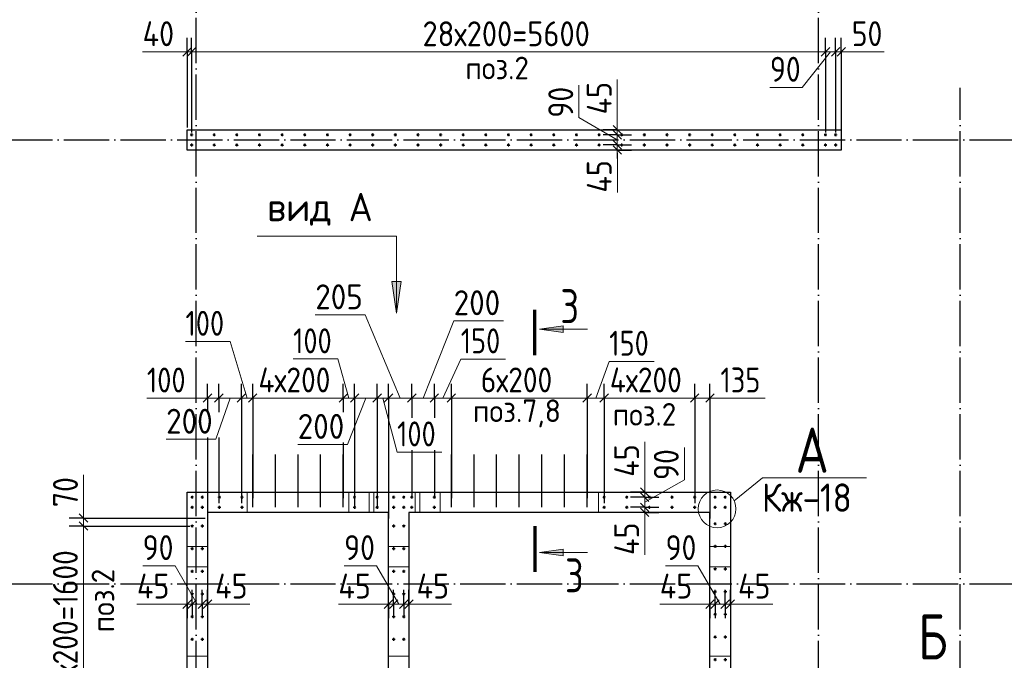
# Model space of a CAD drawing. Header units: millimetres. Extents: x -49773 to 2322955, y -3321 to 58485.
# Tile 209 of 256: x 895046 to 903746, y 43765 to 49422. Entities that reach past the tile are written whole.
import ezdxf

# ---------------------------------------------------------------- set-up
doc = ezdxf.new("R2010")
doc.units = ezdxf.units.MM
for name, pattern in [('______11', [500, 400, -50, 0, -50]), ('______2', [270, 200, -70]), ('______5', [1100, 800, -100, 100, -100])]:
    doc.linetypes.add(name, pattern=pattern)
for name, color, linetype, lineweight in [('Standard', 7, 'Continuous', 25), ('Арм.стержн. вертикальными 1', 22, 'Continuous', 35), ('Обозначение разреза_ общее', 7, 'Continuous', 25), ('Размерная линия_ общее', 7, 'Continuous', 13), ('Стена_ общее', 7, 'Continuous', 35)]:
    doc.layers.add(name, color=color, linetype=linetype, lineweight=lineweight)
doc.layers.add('Осевая линия_ общее', color=7, linetype='______5', lineweight=13, true_color=0xa0a0a0)
doc.styles.add('ISOCPEUR', font='txt')

msp = doc.modelspace()

# ---------------------------------------------------------------- hatches: boundary and pattern name
at = {"layer": 'Обозначение разреза_ общее', "linetype": 'Continuous', "lineweight": 13, "transparency": 33554687}
msp.add_hatch(color=7, dxfattribs=at).paths.add_polyline_path([(898335.9, 47111.6), (898375.9, 46831.6), (898415.9, 47111.6)])
for points in [[(899849.3, 46659.2), (899639.3, 46689.2), (899849.3, 46719.2)], [(899849.3, 44687.8), (899639.3, 44717.8), (899849.3, 44747.8)]]:
    msp.add_hatch(color=7, dxfattribs=at).paths.add_polyline_path(points, flags=16)

# ---------------------------------------------------------------- linework, layer by layer
at = {"layer": 'Арм.стержн. вертикальными 1', "color": 4, "linetype": 'Continuous', "lineweight": 25, "transparency": 33554687}
for p, q in [((897105.6, 45206.2), (897105.6, 45581.2)), ((897305.6, 45206.2), (897305.6, 45581.2)), ((897505.6, 45206.2), (897505.6, 45581.2)), ((897705.6, 45206.2), (897705.6, 45581.2)), ((897905.6, 45206.2), (897905.6, 45581.2)), ((898860.6, 45206.2), (898860.6, 45581.2)), ((899060.6, 45206.2), (899060.6, 45581.2)), ((899260.6, 45206.2), (899260.6, 45581.2)), ((899460.6, 45206.2), (899460.6, 45581.2)), ((899660.6, 45206.2), (899660.6, 45581.2)), ((899860.6, 45206.2), (899860.6, 45581.2)), ((900060.6, 45206.2), (900060.6, 45581.2)), ((897105.6, 45116.2), (897105.6, 45411.2)), ((897305.6, 45116.2), (897305.6, 45411.2)), ((897505.6, 45116.2), (897505.6, 45411.2)), ((897705.6, 45116.2), (897705.6, 45411.2)), ((897905.6, 45116.2), (897905.6, 45411.2)), ((898860.6, 45116.2), (898860.6, 45411.2)), ((899060.6, 45116.2), (899060.6, 45411.2)), ((899260.6, 45116.2), (899260.6, 45411.2)), ((899460.6, 45116.2), (899460.6, 45411.2)), ((899660.6, 45116.2), (899660.6, 45411.2)), ((899860.6, 45116.2), (899860.6, 45411.2)), ((900060.6, 45116.2), (900060.6, 45411.2))]:
    msp.add_line(p, q, dxfattribs=at)
at = {"layer": 'Арм.стержн. вертикальными 1', "color": 4, "linetype": 'Continuous', "lineweight": 50, "transparency": 33554687}
for centre in [(896565.6, 48406.2), (896765.6, 48406.2), (896965.6, 48406.2), (897165.6, 48406.2), (897365.6, 48406.2), (897565.6, 48406.2), (897765.6, 48406.2), (897965.6, 48406.2), (898165.6, 48406.2), (898365.6, 48406.2), (898565.6, 48406.2), (898765.6, 48406.2), (898965.6, 48406.2), (899165.6, 48406.2), (899365.6, 48406.2), (899565.6, 48406.2), (899765.6, 48406.2), (899965.6, 48406.2), (900165.6, 48406.2), (900365.6, 48406.2), (900565.6, 48406.2), (900765.6, 48406.2), (900965.6, 48406.2), (901165.6, 48406.2), (901365.6, 48406.2), (901565.6, 48406.2), (901765.6, 48406.2), (901965.6, 48406.2), (902165.6, 48406.2), (902255.6, 48406.2), (896565.6, 48316.2), (896765.6, 48316.2), (896965.6, 48316.2), (897165.6, 48316.2), (897365.6, 48316.2), (897565.6, 48316.2), (897765.6, 48316.2), (897965.6, 48316.2), (898165.6, 48316.2), (898365.6, 48316.2), (898565.6, 48316.2), (898765.6, 48316.2), (898965.6, 48316.2), (899165.6, 48316.2), (899365.6, 48316.2), (899565.6, 48316.2), (899765.6, 48316.2), (899965.6, 48316.2), (900165.6, 48316.2), (900365.6, 48316.2), (900565.6, 48316.2), (900765.6, 48316.2), (900965.6, 48316.2), (901165.6, 48316.2), (901365.6, 48316.2), (901565.6, 48316.2), (901765.6, 48316.2), (901965.6, 48316.2), (902165.6, 48316.2), (902255.6, 48316.2), (896570.5, 45205.7), (896660.1, 45205.7), (896810.5, 45205.7), (897010.5, 45205.7), (898005.5, 45205.7), (898205.5, 45205.7), (898350.5, 45205.7), (898440.1, 45205.7), (898510.5, 45205.7), (898710.5, 45205.7), (900210.5, 45205.7), (900410.5, 45205.7), (900610.5, 45205.7), (900810.5, 45205.7), (901010.5, 45205.7), (901190.5, 45205.7), (901280.1, 45205.7), (896570.5, 45116.2), (896660.1, 45116.2), (896810.5, 45116.2), (897010.5, 45116.2), (898005.5, 45116.2), (898205.5, 45116.2), (898350.5, 45116.2), (898440.1, 45116.2), (898510.5, 45116.2), (898710.5, 45116.2), (900210.5, 45116.2), (900410.5, 45116.2), (900610.5, 45116.2), (900810.5, 45116.2), (901010.5, 45116.2), (901190.5, 45116.2), (901280.1, 45116.2), (896570.5, 44950.7), (896660.1, 44950.7), (898350.5, 44950.7), (898440.1, 44950.7), (901191, 44971.2), (901280.6, 44971.2), (896570.5, 44750.7), (896660.1, 44750.7), (898350.5, 44750.7), (898440.1, 44750.7), (901191, 44771.2), (901280.6, 44771.2), (896570.5, 44550.7), (896660.1, 44550.7), (898350.5, 44550.7), (898440.1, 44550.7), (901191, 44571.2), (901280.6, 44571.2), (901191, 44371.2), (901280.6, 44371.2), (896570.5, 44350.7), (896660.1, 44350.7), (898350.5, 44350.7), (898440.1, 44350.7), (896570.5, 44150.7), (896660.1, 44150.7), (898350.5, 44150.7), (898440.1, 44150.7), (901191, 44171.2), (901280.6, 44171.2), (896570.5, 43950.7), (896660.1, 43950.7), (898350.5, 43950.7), (898440.1, 43950.7), (901191, 43971.2), (901280.6, 43971.2), (901191, 43771.2), (901280.6, 43771.2)]:
    msp.add_circle(centre, 5, dxfattribs=at)
at = {"layer": 'Обозначение разреза_ общее', "color": 7, "linetype": 'Continuous', "lineweight": 13, "transparency": 33554687}
for p, q in [((898415.9, 47111.6), (898335.9, 47111.6)), ((898335.9, 47111.6), (898375.9, 46831.6)), ((898375.9, 47111.6), (898375.9, 47131.6)), ((898375.9, 46831.6), (898415.9, 47111.6)), ((898375.9, 46831.6), (898375.9, 46831.6)), ((898375.9, 46831.6), (898375.9, 46831.6)), ((898375.9, 46831.6), (898375.9, 46831.6)), ((899639.3, 46689.2), (899849.3, 46719.2)), ((899849.3, 46719.2), (899849.3, 46659.2)), ((899639.3, 46689.2), (900063.3, 46689.2)), ((899639.3, 46689.2), (899639.3, 46689.2)), ((899639.3, 46689.2), (899639.3, 46689.2)), ((899639.3, 46689.2), (899639.3, 46689.2)), ((899849.3, 46659.2), (899639.3, 46689.2)), ((899849.3, 46689.2), (899864.3, 46689.2)), ((899639.3, 44717.8), (899849.3, 44747.8)), ((899639.3, 44717.8), (900063.3, 44717.8)), ((899639.3, 44717.8), (899639.3, 44717.8)), ((899639.3, 44717.8), (899639.3, 44717.8)), ((899639.3, 44717.8), (899639.3, 44717.8)), ((899849.3, 44687.8), (899639.3, 44717.8)), ((899849.3, 44747.8), (899849.3, 44687.8)), ((899849.3, 44717.8), (899864.3, 44717.8))]:
    msp.add_line(p, q, dxfattribs=at)
at = {"layer": 'Обозначение разреза_ общее', "color": 7, "linetype": 'Continuous', "lineweight": 70, "transparency": 33554687}
for p, q in [((899599.4, 46458.5), (899599.4, 46860.5)), ((899599.4, 44948.5), (899599.4, 44546.5))]:
    msp.add_line(p, q, dxfattribs=at)
at = {"layer": 'Обозначение разреза_ общее', "color": 7, "linetype": 'Continuous', "lineweight": 13, "transparency": 33554687}
for points in [[(897145.9, 47511.6), (898375.9, 47511.6), (898375.9, 46831.6)], [(901359.7, 45172.4), (901609.1, 45376.1), (902529.1, 45376.1)]]:
    msp.add_lwpolyline(points, dxfattribs=at)
msp.add_circle((901208.4, 45102.5), 166.7, dxfattribs=at)
at = {"layer": 'Осевая линия_ общее', "color": 253, "linetype": '______11', "lineweight": -3, "true_color": 0xa0a0a0, "transparency": 33554687}
for p, q in [((896605.6, 33536.2), (896605.6, 56311.2)), ((902105.6, 33536.2), (902105.6, 56311.2)), ((903355.6, 33536.2), (903355.6, 48821.2)), ((885435.6, 48361.2), (906775.6, 48361.2)), ((885435.6, 44441.2), (906775.6, 44441.2))]:
    msp.add_line(p, q, dxfattribs=at)
at = {"layer": 'Размерная линия_ общее', "color": 253, "linetype": 'Continuous', "lineweight": -3, "true_color": 0xa0a0a0, "transparency": 33554687}
for p, q in [((896525.6, 49138), (896525.6, 49263)), ((896565.6, 49138), (896565.6, 49263)), ((902165.6, 49138), (902165.6, 49263)), ((902255.6, 49138), (902255.6, 49263)), ((902305.6, 49138), (902305.6, 49263)), ((896525.6, 49138), (896525.6, 49013)), ((896565.6, 49138), (896565.6, 49013)), ((902165.6, 49138), (902165.6, 49013)), ((902165.6, 49138), (902165.6, 48426.2)), ((902255.6, 49138), (902255.6, 49013)), ((902255.6, 49138), (902255.6, 48426.2)), ((902305.6, 49138), (902305.6, 49013)), ((902305.6, 49138), (902305.6, 48426.2)), ((900326.5, 48451.2), (900201.5, 48451.2)), ((900326.5, 48406.2), (900201.5, 48406.2)), ((900326.5, 48451.2), (900451.5, 48451.2)), ((900326.5, 48406.2), (900451.5, 48406.2)), ((900326.5, 48406.2), (900360.2, 48406.2)), ((900326.5, 48316.7), (900201.5, 48316.7)), ((900326.5, 48316.7), (900451.5, 48316.7)), ((900326.5, 48316.7), (900360.2, 48316.7)), ((900326.5, 48271.2), (900201.5, 48271.2)), ((900326.5, 48271.2), (900451.5, 48271.2)), ((896705.6, 46081.2), (896705.6, 46206.2)), ((896805.5, 46081.2), (896805.5, 46206.2)), ((897005.5, 46081.2), (897005.5, 46206.2)), ((897105.6, 46081.2), (897105.6, 46206.2)), ((897905.6, 46081.2), (897905.6, 46206.2)), ((898005.5, 46081.2), (898005.5, 46206.2)), ((898205.5, 46081.2), (898205.5, 46206.2)), ((898305.6, 46081.2), (898305.6, 46206.2)), ((898510.5, 46081.2), (898510.5, 46206.2)), ((898710.5, 46081.2), (898710.5, 46206.2)), ((898860.6, 46081.2), (898860.6, 46206.2)), ((900060.6, 46081.2), (900060.6, 46206.2)), ((900210.5, 46081.2), (900210.5, 46206.2)), ((901010.5, 46081.2), (901010.5, 46206.2)), ((901145.6, 46081.2), (901145.6, 46206.2)), ((896705.6, 46081.2), (896705.6, 45956.2)), ((896705.6, 46081.2), (896705.6, 46019.6)), ((896805.5, 46081.2), (896805.5, 45956.2)), ((896805.5, 46081.2), (896805.5, 46019.6)), ((897005.5, 46081.2), (897005.5, 45956.2)), ((897105.6, 46081.2), (897105.6, 45956.2)), ((897905.6, 46081.2), (897905.6, 45956.2)), ((897905.6, 46081.2), (897905.6, 45973.7)), ((898005.5, 46081.2), (898005.5, 45956.2)), ((898205.5, 46081.2), (898205.5, 45956.2)), ((898305.6, 46081.2), (898305.6, 45956.2)), ((898510.5, 46081.2), (898510.5, 45956.2)), ((898510.5, 46081.2), (898510.5, 45907.5)), ((898710.5, 46081.2), (898710.5, 45956.2)), ((898710.5, 46081.2), (898710.5, 45907.5)), ((898860.6, 46081.2), (898860.6, 45956.2)), ((898860.6, 46081.2), (898860.6, 45197.5)), ((900060.6, 46081.2), (900060.6, 45956.2)), ((900060.6, 46081.2), (900060.6, 45197.5)), ((900210.5, 46081.2), (900210.5, 45956.2)), ((900210.5, 46081.2), (900210.5, 45152)), ((901010.5, 46081.2), (901010.5, 45956.2)), ((901010.5, 46081.2), (901010.5, 45152)), ((901145.6, 46081.2), (901145.6, 45956.2)), ((901145.6, 46081.2), (901145.6, 45017.5)), ((896705.6, 45733.6), (896705.6, 44967.5)), ((896805.5, 45733.6), (896805.5, 45152)), ((897905.6, 45687.7), (897905.6, 45197.5)), ((898510.5, 45621.5), (898510.5, 45205.7)), ((898710.5, 45621.5), (898710.5, 45205.7)), ((900568.7, 45251.2), (900443.7, 45251.2)), ((900568.7, 45251.2), (900693.7, 45251.2)), ((900568.7, 45206.2), (900443.7, 45206.2)), ((900568.7, 45206.2), (900693.7, 45206.2)), ((900568.7, 45206.2), (900602.4, 45206.2)), ((900568.7, 45116.7), (900443.7, 45116.7)), ((900568.7, 45071.2), (900443.7, 45071.2)), ((900568.7, 45116.7), (900693.7, 45116.7)), ((900568.7, 45116.7), (900602.4, 45116.7)), ((900568.7, 45071.2), (900693.7, 45071.2)), ((895609.9, 45021.2), (895484.9, 45021.2)), ((895609.9, 45021.2), (895734.9, 45021.2)), ((895609.9, 45021.2), (896685.6, 45021.2)), ((895609.9, 44950.7), (895484.9, 44950.7)), ((895609.9, 44950.7), (895734.9, 44950.7)), ((896525.6, 44261.2), (896525.6, 44386.2)), ((896570.6, 44261.2), (896570.6, 44386.2)), ((896660.1, 44261.2), (896660.1, 44386.2)), ((896705.6, 44261.2), (896705.6, 44386.2)), ((898305.6, 44261.2), (898305.6, 44386.2)), ((898350.6, 44261.2), (898350.6, 44386.2)), ((898440.1, 44261.2), (898440.1, 44386.2)), ((898485.6, 44261.2), (898485.6, 44386.2)), ((901145.6, 44261.2), (901145.6, 44386.2)), ((901190.6, 44261.2), (901190.6, 44386.2)), ((901280.1, 44261.2), (901280.1, 44386.2)), ((901325.6, 44261.2), (901325.6, 44386.2)), ((896525.6, 44261.2), (896525.6, 44136.2)), ((896570.6, 44261.2), (896570.6, 44136.2)), ((896570.6, 44261.2), (896570.6, 44227.5)), ((896660.1, 44261.2), (896660.1, 44136.2)), ((896660.1, 44261.2), (896660.1, 44227.5)), ((896705.6, 44261.2), (896705.6, 44136.2)), ((898305.6, 44261.2), (898305.6, 44136.2)), ((898350.6, 44261.2), (898350.6, 44136.2)), ((898350.6, 44261.2), (898350.6, 44227.5)), ((898440.1, 44261.2), (898440.1, 44136.2)), ((898440.1, 44261.2), (898440.1, 44227.5)), ((898485.6, 44261.2), (898485.6, 44136.2)), ((901145.6, 44261.2), (901145.6, 44136.2)), ((901190.6, 44261.2), (901190.6, 44136.2)), ((901190.6, 44261.2), (901190.6, 44227.5)), ((901280.1, 44261.2), (901280.1, 44136.2)), ((901280.1, 44261.2), (901280.1, 44227.5)), ((901325.6, 44261.2), (901325.6, 44136.2))]:
    msp.add_line(p, q, dxfattribs=at)
at = {"layer": 'Размерная линия_ общее', "color": 7, "linetype": 'Continuous', "lineweight": 25, "transparency": 33554687}
for p, q in [((896488.1, 49100.5), (896563.1, 49175.5)), ((896528.1, 49100.5), (896603.1, 49175.5)), ((902128, 49100.5), (902203.1, 49175.5)), ((902218.1, 49100.5), (902293.1, 49175.5)), ((902268.1, 49100.5), (902343.1, 49175.5)), ((900364, 48413.7), (900289, 48488.7)), ((900364, 48368.7), (900289, 48443.7)), ((900364, 48279.2), (900289, 48354.2)), ((900364, 48233.7), (900289, 48308.7)), ((896668.1, 46043.7), (896743.1, 46118.7)), ((896768, 46043.7), (896843, 46118.7)), ((896968, 46043.7), (897043, 46118.7)), ((897068.1, 46043.7), (897143.1, 46118.7)), ((897868.1, 46043.7), (897943.1, 46118.7)), ((897968, 46043.7), (898043, 46118.7)), ((898168, 46043.7), (898243, 46118.7)), ((898268.1, 46043.7), (898343.1, 46118.7)), ((898473.1, 46043.7), (898548.1, 46118.7)), ((898673.1, 46043.7), (898748.1, 46118.7)), ((898823.1, 46043.7), (898898.1, 46118.7)), ((900023.1, 46043.7), (900098.1, 46118.7)), ((900173.1, 46043.7), (900248.1, 46118.7)), ((900973.1, 46043.7), (901048.1, 46118.7)), ((901108.1, 46043.7), (901183.1, 46118.7)), ((900606.2, 45213.7), (900531.2, 45288.7)), ((900606.2, 45168.7), (900531.2, 45243.7)), ((900606.2, 45079.2), (900531.2, 45154.2)), ((900606.2, 45033.7), (900531.2, 45108.7)), ((895572.4, 45058.7), (895647.4, 44983.7)), ((895572.4, 44988.2), (895647.4, 44913.2)), ((896563.1, 44298.7), (896488.1, 44223.7)), ((896608.1, 44298.7), (896533.1, 44223.7)), ((896697.6, 44298.7), (896622.6, 44223.7)), ((896743.1, 44298.7), (896668.1, 44223.7)), ((898343.1, 44298.7), (898268.1, 44223.7)), ((898388.1, 44298.7), (898313.1, 44223.7)), ((898477.6, 44298.7), (898402.6, 44223.7)), ((898523.1, 44298.7), (898448.1, 44223.7)), ((901183.1, 44298.7), (901108.1, 44223.7)), ((901228.1, 44298.7), (901153.1, 44223.7)), ((901317.6, 44298.7), (901242.6, 44223.7)), ((901363.1, 44298.7), (901288.1, 44223.7))]:
    msp.add_line(p, q, dxfattribs=at)
at = {"layer": 'Размерная линия_ общее', "color": 7, "linetype": 'Continuous', "lineweight": 13, "transparency": 33554687}
for p, q in [((896440.6, 49138.3), (896132.6, 49138.3)), ((896545.6, 49138), (896440.6, 49138.3)), ((896525.6, 49138), (896450.6, 49138)), ((896525.6, 49138), (896565.6, 49138)), ((902210.5, 49138), (901961, 48825)), ((902165.6, 49138), (902255.6, 49138)), ((902255.6, 49138), (902305.6, 49138)), ((902280.6, 49138), (902398.3, 49139)), ((902305.6, 49138), (902380.6, 49138)), ((902398.3, 49139), (902684.3, 49139)), ((900326.9, 48586.2), (900326.9, 48894.2)), ((899987.2, 48557.6), (899987.2, 48843.6)), ((901961, 48825), (901675, 48825)), ((900326.5, 48361.4), (899987.2, 48557.6)), ((900326.5, 48428.7), (900326.9, 48586.2)), ((900326.5, 48451.2), (900326.5, 48526.2)), ((900326.5, 48406.2), (900326.5, 48451.2)), ((900326.5, 48316.7), (900326.5, 48406.2)), ((900326.5, 48271.2), (900326.5, 48316.7)), ((900326.5, 48293.9), (900327.2, 48203.5)), ((900326.5, 48271.2), (900326.5, 48196.2)), ((900327.2, 48203.5), (900327.2, 47895.5)), ((898098, 46815.2), (897658, 46815.2)), ((898408.1, 46081.2), (898098, 46815.2)), ((898610.5, 46081.2), (898880.9, 46762.8)), ((898880.9, 46762.8), (899320.9, 46762.8)), ((896907.2, 46581.2), (896511.2, 46581.2)), ((897055.5, 46081.2), (896907.2, 46581.2)), ((897857.7, 46426.4), (897461.7, 46426.4)), ((897955.5, 46081.2), (897857.7, 46426.4)), ((898785.6, 46081.2), (898943.1, 46426)), ((898943.1, 46426), (899339.1, 46426)), ((900135.6, 46081.2), (900255.4, 46405)), ((900255.4, 46405), (900651.4, 46405)), ((896566.4, 46080.2), (896170.4, 46080.2)), ((896755.5, 46081.2), (896566.4, 46080.2)), ((896705.6, 46081.2), (896630.6, 46081.2)), ((896705.6, 46081.2), (896805.5, 46081.2)), ((896905.5, 46081.2), (896780.3, 45716.6)), ((896805.5, 46081.2), (897005.5, 46081.2)), ((897005.5, 46081.2), (897105.6, 46081.2)), ((897105.6, 46081.2), (897905.6, 46081.2)), ((897905.6, 46081.2), (898005.5, 46081.2)), ((898105.5, 46081.2), (897943, 45670.7)), ((898005.5, 46081.2), (898205.5, 46081.2)), ((898205.5, 46081.2), (898305.6, 46081.2)), ((898255.5, 46081.2), (898380.7, 45604.5)), ((898305.6, 46081.2), (898510.5, 46081.2)), ((898510.5, 46081.2), (898710.5, 46081.2)), ((898710.5, 46081.2), (898860.6, 46081.2)), ((898860.6, 46081.2), (900060.6, 46081.2)), ((900060.6, 46081.2), (900210.5, 46081.2)), ((900210.5, 46081.2), (901010.5, 46081.2)), ((901010.5, 46081.2), (901145.6, 46081.2)), ((901078.1, 46081.2), (901237.9, 46080.8)), ((901145.6, 46081.2), (901220.6, 46081.2)), ((901237.9, 46080.8), (901633.9, 46080.8)), ((896780.3, 45716.6), (896340.3, 45716.6)), ((900569.1, 45386.2), (900569.1, 45694.2)), ((897943, 45670.7), (897503, 45670.7)), ((898380.7, 45604.5), (898776.7, 45604.5)), ((900919.4, 45357.6), (900919.4, 45643.6)), ((895611, 45117.7), (895611, 45403.7)), ((900568.7, 45228.7), (900569.1, 45386.2)), ((900568.7, 45161.4), (900919.4, 45357.6)), ((900568.7, 45251.2), (900568.7, 45326.2)), ((900568.7, 45206.2), (900568.7, 45251.2)), ((900568.7, 45116.7), (900568.7, 45206.2)), ((895609.9, 44986), (895611, 45117.7)), ((895609.9, 45021.2), (895609.9, 45096.2)), ((900568.7, 45071.2), (900568.7, 45116.7)), ((900568.7, 45093.9), (900569.3, 45003.5)), ((900568.7, 45071.2), (900568.7, 44996.2)), ((895609.9, 45021.2), (895609.9, 44950.7)), ((900569.3, 45003.5), (900569.3, 44695.5)), ((896419.1, 44600.5), (896133.1, 44600.5)), ((896615.3, 44261.2), (896419.1, 44600.5)), ((898199.1, 44600.5), (897913.1, 44600.5)), ((898395.3, 44261.2), (898199.1, 44600.5)), ((901039.2, 44600.5), (900753.2, 44600.5)), ((901235.3, 44261.2), (901039.2, 44600.5)), ((896390.5, 44260.9), (896082.5, 44260.9)), ((896548.1, 44261.2), (896390.5, 44260.9)), ((896525.6, 44261.2), (896450.6, 44261.2)), ((896570.6, 44261.2), (896525.6, 44261.2)), ((896660.1, 44261.2), (896570.6, 44261.2)), ((896705.6, 44261.2), (896660.1, 44261.2)), ((896682.8, 44261.2), (896773.2, 44260.6)), ((896705.6, 44261.2), (896780.6, 44261.2)), ((896773.2, 44260.6), (897081.2, 44260.6)), ((898170.5, 44260.9), (897862.5, 44260.9)), ((898328.1, 44261.2), (898170.5, 44260.9)), ((898305.6, 44261.2), (898230.6, 44261.2)), ((898350.6, 44261.2), (898305.6, 44261.2)), ((898440.1, 44261.2), (898350.6, 44261.2)), ((898485.6, 44261.2), (898440.1, 44261.2)), ((898462.8, 44261.2), (898553.2, 44260.6)), ((898485.6, 44261.2), (898560.6, 44261.2)), ((898553.2, 44260.6), (898861.2, 44260.6)), ((901010.5, 44260.9), (900702.5, 44260.9)), ((901168.1, 44261.2), (901010.5, 44260.9)), ((901145.6, 44261.2), (901070.6, 44261.2)), ((901190.6, 44261.2), (901145.6, 44261.2)), ((901280.1, 44261.2), (901190.6, 44261.2)), ((901325.6, 44261.2), (901280.1, 44261.2)), ((901302.8, 44261.2), (901393.2, 44260.6)), ((901325.6, 44261.2), (901400.6, 44261.2)), ((901393.2, 44260.6), (901701.2, 44260.6))]:
    msp.add_line(p, q, dxfattribs=at)
at = {"layer": 'Размерная линия_ общее', "color": 253, "linetype": 'Continuous', "lineweight": -3, "true_color": 0xa0a0a0, "transparency": 33554687}
for points in [[(896525.6, 49138), (896525.6, 49131.2), (896525.6, 49131.2), (896525.6, 48471.2)], [(896565.6, 49138), (896565.6, 49128.9), (896565.6, 49128.9), (896565.6, 48426.2)], [(900326.5, 48451.2), (900309.9, 48451.2), (900309.9, 48451.2), (900299.8, 48451.2)], [(900326.5, 48271.2), (900310, 48271.2), (900310, 48271.2), (900299.8, 48271.2)], [(897005.5, 46081.2), (897005.5, 45910.3), (897005.5, 45910.3), (897005.5, 45830.4), (897005.5, 45830.4), (897005.5, 45152)], [(897105.6, 46081.2), (897105.6, 45888.8), (897105.6, 45888.8), (897105.6, 45799.7), (897105.6, 45799.7), (897105.6, 45197.5)], [(898005.5, 46081.2), (898005.5, 45695.2), (898005.5, 45695.2), (898005.5, 45102)], [(898205.5, 46081.2), (898205.5, 45652.1), (898205.5, 45652.1), (898205.5, 45102)], [(898305.6, 46081.2), (898305.6, 45630.6), (898305.6, 45630.6), (898305.6, 45017.5)], [(900568.7, 45251.2), (900552.1, 45251.2), (900552.1, 45251.2), (900541.9, 45251.2)], [(900568.7, 45071.2), (900552.2, 45071.2), (900552.2, 45071.2), (900541.9, 45071.2)], [(895609.9, 44950.7), (895612.4, 44950.7), (895612.4, 44950.7), (895621.5, 44950.7), (895621.5, 44950.7), (896550.5, 44950.7)], [(896525.6, 44261.2), (896525.6, 44277.7), (896525.6, 44277.7), (896525.6, 44288)], [(896705.6, 44261.2), (896705.6, 44277.6), (896705.6, 44277.6), (896705.6, 44288)], [(898305.6, 44261.2), (898305.6, 44277.7), (898305.6, 44277.7), (898305.6, 44288)], [(898485.6, 44261.2), (898485.6, 44277.6), (898485.6, 44277.6), (898485.6, 44288)], [(901145.6, 44261.2), (901145.6, 44277.7), (901145.6, 44277.7), (901145.6, 44288)], [(901325.6, 44261.2), (901325.6, 44277.6), (901325.6, 44277.6), (901325.6, 44288)]]:
    msp.add_lwpolyline(points, dxfattribs=at)
at = {"layer": 'Размерная линия_ общее', "color": 7, "linetype": 'Continuous', "lineweight": 13, "transparency": 33554687}
for points in [[(896565.6, 49138), (896717.8, 49138), (896717.8, 49138), (902165.6, 49138)], [(895609.9, 44950.7), (895609.9, 44823.1), (895609.9, 44823.1), (895609.9, 44732), (895609.9, 44732), (895609.9, 43350.7)]]:
    msp.add_lwpolyline(points, dxfattribs=at)
at = {"layer": 'Стена_ общее', "color": 7, "linetype": 'Continuous', "lineweight": 25, "transparency": 33554687}
for p, q in [((896525.6, 48271.2), (896525.6, 48451.2)), ((896525.6, 48451.2), (902305.6, 48451.2)), ((902305.6, 48451.2), (902305.6, 48271.2)), ((902305.6, 48271.2), (896525.6, 48271.2)), ((896525.6, 43321.2), (896525.6, 45251.2)), ((896525.6, 45251.2), (896705.6, 45251.2)), ((896705.6, 45251.2), (898305.6, 45251.2)), ((898305.6, 45251.2), (898485.6, 45251.2)), ((898485.6, 45251.2), (901145.6, 45251.2)), ((901145.6, 45251.2), (901325.6, 45251.2)), ((901325.6, 45251.2), (901325.6, 43321.2)), ((898305.6, 45071.2), (896705.6, 45071.2)), ((896705.6, 45071.2), (896705.6, 43321.2)), ((898305.6, 43321.2), (898305.6, 45071.2)), ((901145.6, 45071.2), (898485.6, 45071.2)), ((898485.6, 45071.2), (898485.6, 43321.2)), ((901145.6, 43321.2), (901145.6, 45071.2))]:
    msp.add_line(p, q, dxfattribs=at)
at = {"layer": 'Стена_ общее', "color": 253, "linetype": '______2', "lineweight": 18, "true_color": 0xababab, "transparency": 33554687}
for p, q in [((897055.6, 45251.2), (897055.6, 45071.2)), ((897955.6, 45071.2), (897955.6, 45251.2)), ((898135.3, 45251.2), (898135.3, 45071.2)), ((898175.3, 45071.2), (898175.3, 45251.2)), ((898540.6, 45251.2), (898540.6, 45071.2)), ((898580.6, 45071.2), (898580.6, 45251.2)), ((898760.6, 45251.2), (898760.6, 45071.2)), ((900160.6, 45071.2), (900160.6, 45251.2)), ((896705.6, 44771.2), (896525.6, 44771.2)), ((898485.6, 44771.2), (898305.6, 44771.2)), ((901325.6, 44771.2), (901145.6, 44771.2)), ((896525.6, 44591.2), (896705.6, 44591.2)), ((898305.6, 44591.2), (898485.6, 44591.2)), ((901145.6, 44591.2), (901325.6, 44591.2)), ((896705.6, 43801.2), (896525.6, 43801.2)), ((898485.6, 43801.2), (898305.6, 43801.2)), ((901325.6, 43801.2), (901145.6, 43801.2))]:
    msp.add_line(p, q, dxfattribs=at)

# ---------------------------------------------------------------- texts
at = {"layer": 'Standard', "color": 7, "linetype": 'Continuous', "lineweight": 18, "transparency": 33554687, "char_height": 200, "attachment_point": 7, "style": 'ISOCPEUR'}
for s, insert, width in [('\\W0.94;поз.2', (898984.5, 48896), 703.231), ('\\W0.95;поз.7,8', (899050, 45822.2), 914.56), ('\\W0.94;поз.2', (900286.2, 45837.5), 703.231)]:
    msp.add_mtext(s, dxfattribs=dict(at, insert=insert, width=width))
at = {"layer": 'Standard', "color": 7, "linetype": 'Continuous', "lineweight": 18, "transparency": 33554687, "insert": (895882.2, 44012.3), "char_height": 200, "width": 703.224, "attachment_point": 7, "rotation": 90, "style": 'ISOCPEUR'}
msp.add_mtext('\\W0.94;поз.2', dxfattribs=at)
at = {"layer": 'Обозначение разреза_ общее', "color": 7, "linetype": 'Continuous', "lineweight": 25, "transparency": 33554687, "attachment_point": 7, "style": 'ISOCPEUR'}
for s, insert, char_height, width in [('\\W0.95;вид А', (897233.1, 47603.3), 250, 1017.944), ('\\W0.78;3', (899823.9, 46742.6), 300, 326.397), ('\\W0.90;Кж-18', (901604.1, 45076.1), 250, 1012.026), ('\\W0.78;3', (899864.8, 44365.4), 300, 326.407)]:
    msp.add_mtext(s, dxfattribs=dict(at, insert=insert, char_height=char_height, width=width))
at = {"layer": 'Обозначение разреза_ общее', "color": 7, "linetype": 'Continuous', "lineweight": 35, "transparency": 33554687, "char_height": 400, "attachment_point": 7, "style": 'ISOCPEUR'}
for s, insert, width in [('\\W0.82;А', (901901.2, 45420.3), 523.526), ('\\W0.80;Б', (902984.3, 43772.6), 479.782)]:
    msp.add_mtext(s, dxfattribs=dict(at, insert=insert, width=width))
at = {"layer": 'Размерная линия_ общее', "color": 7, "linetype": 'Continuous', "lineweight": 25, "transparency": 33554687, "char_height": 220, "attachment_point": 7, "style": 'ISOCPEUR'}
for s, insert, width in [('\\W0.88;40', (896132.6, 49188.3), 426.797), ('\\W0.89;28х200=5600', (898605.6, 49188), 1636.173), ('\\W0.87;50', (902398.3, 49189), 403.94), ('\\W0.87;90', (901675, 48875), 403.924), ('\\W0.91;205', (897658, 46865.2), 561.988), ('\\W0.91;200', (898880.9, 46812.8), 561.981), ('\\W0.83;100', (896511.2, 46631.2), 508.571), ('\\W0.83;100', (897461.7, 46476.4), 508.571), ('\\W0.83;150', (898943.1, 46476), 508.571), ('\\W0.83;150', (900255.4, 46455), 508.571), ('\\W0.83;100', (896170.4, 46130.2), 508.571), ('\\W0.86;4х200', (897155.6, 46131.2), 814.144), ('\\W0.86;6х200', (899120.6, 46131.2), 793.971), ('\\W0.86;4х200', (900260.6, 46131.2), 814.144), ('\\W0.83;135', (901237.9, 46130.8), 508.571), ('\\W0.91;200', (896340.3, 45766.6), 561.981), ('\\W0.91;200', (897503, 45720.7), 561.996), ('\\W0.83;100', (898380.7, 45654.5), 508.571), ('\\W0.87;90', (896133.1, 44650.5), 403.932), ('\\W0.87;90', (897913.1, 44650.5), 403.932), ('\\W0.87;90', (900753.2, 44650.5), 403.924), ('\\W0.88;45', (896082.5, 44310.9), 426.781), ('\\W0.88;45', (896773.2, 44310.6), 426.797), ('\\W0.88;45', (897862.5, 44310.9), 426.797), ('\\W0.88;45', (898553.2, 44310.6), 426.797), ('\\W0.88;45', (900702.5, 44310.9), 426.804), ('\\W0.88;45', (901393.2, 44310.6), 426.797)]:
    msp.add_mtext(s, dxfattribs=dict(at, insert=insert, width=width))
at = {"layer": 'Размерная линия_ общее', "color": 7, "linetype": 'Continuous', "lineweight": 25, "transparency": 33554687, "char_height": 220, "attachment_point": 7, "rotation": 90, "style": 'ISOCPEUR'}
for s, insert, width in [('\\W0.87;90', (899937.2, 48557.6), 403.924), ('\\W0.88;45', (900276.9, 48586.2), 426.789), ('\\W0.88;45', (900277.2, 47895.5), 426.797), ('\\W0.88;45', (900519.1, 45386.2), 426.789), ('\\W0.87;90', (900869.4, 45357.6), 403.924), ('\\W0.87;70', (895561, 45117.7), 403.932), ('\\W0.88;45', (900519.3, 44695.5), 426.797), ('\\W0.86;8х200=1600', (895559.9, 43480.7), 1453.378)]:
    msp.add_mtext(s, dxfattribs=dict(at, insert=insert, width=width))

doc.saveas('drawing.dxf')
